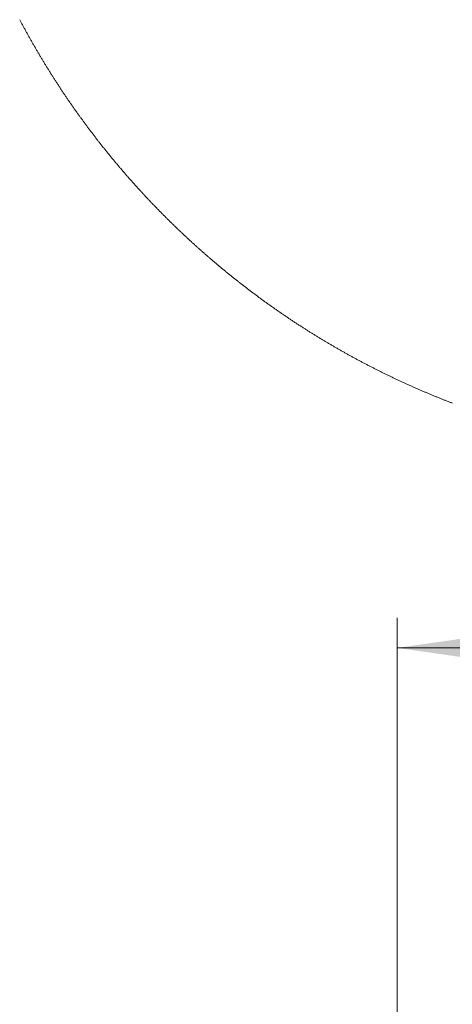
# Model space of a CAD drawing. Header units: millimetres. Extents: x 0 to 12115, y 0 to 8400.
# Tile 105 of 121: x 6614 to 7047, y 5471 to 6457. Entities that reach past the tile are written whole.
import ezdxf

# ---------------------------------------------------------------- set-up
doc = ezdxf.new("R2010")
doc.units = ezdxf.units.MM
doc.header["$LTSCALE"] = 20
doc.styles.add('SLDTEXTSTYLE0', font='TXT', dxfattribs={"width": 0.605})
doc.dimstyles.new('SLDDIMSTYLE0', dxfattribs={"dimtxt": 70, "dimasz": 70, "dimexe": 0, "dimexo": 0.0625, "dimgap": 17.5, "dimtad": 1, "dimdec": 1, "dimrnd": 1e-09, "dimzin": 12, "dimdsep": 46, "dimtxsty": 'SLDTEXTSTYLE0', "dimsah": 1, "dimcen": 0.09, "dimadec": 0, "dimazin": 3, "dimtfac": 1, "dimtofl": 0, "dimtmove": 0, "dimatfit": 3, "dimfxl": 1, "dimfrac": 2, "dimtolj": 1, "dimtzin": 12, "dimarcsym": 0})

# ---------------------------------------------------------------- blocks, each defined once
blk = doc.blocks.new('_D_29')
at = {"color": 7, "linetype": 'Continuous', "lineweight": 0}
for p, q in [((6992.24, 4998.77), (6992.24, 5857.82)), ((8778.06, 5165.35), (8778.06, 5857.82)), ((6992.24, 5827.82), (8778.06, 5827.82))]:
    blk.add_line(p, q, dxfattribs=at)
at = {"color": 7, "linetype": 'Continuous', "lineweight": 18}
for points in [[(6992.24, 5827.82), (7062.24, 5817.82), (7062.24, 5837.82)], [(8778.06, 5827.82), (8708.06, 5837.82), (8708.06, 5817.82)]]:
    blk.add_solid(points, dxfattribs=at)
at = {"color": 7, "linetype": 'Continuous', "lineweight": 18, "insert": (7850.44, 5918.06), "char_height": 70, "attachment_point": 1, "style": 'SLDTEXTSTYLE0'}
blk.add_mtext('*)', dxfattribs=at)

msp = doc.modelspace()

# ---------------------------------------------------------------- linework, layer by layer
at = {"color": 7, "linetype": 'Continuous', "lineweight": 18, "flags": 128}
msp.add_lwpolyline([(6614.269334, 6456.959333), (6614.649135, 6456.241931), (6615.029651, 6455.524768), (6615.410882, 6454.808082), (6615.792828, 6454.091872), (6616.17549, 6453.375901), (6616.558748, 6452.660288), (6616.94284, 6451.945152), (6617.327529, 6451.230373), (6617.713052, 6450.515951), (6618.099171, 6449.801888), (6618.486005, 6449.088301), (6618.873554, 6448.374953), (6619.261819, 6447.662081), (6619.650799, 6446.949567), (6620.040494, 6446.237411), (6620.430904, 6445.525731), (6620.821911, 6444.81429), (6621.213632, 6444.103326), (6621.606189, 6443.392839), (6621.999341, 6442.68259), (6622.393208, 6441.972818), (6622.787791, 6441.263403), (6623.183089, 6440.554346), (6623.578983, 6439.845647), (6623.975712, 6439.137425), (6624.373036, 6438.42956), (6624.771076, 6437.722053), (6625.169831, 6437.015023), (6625.569301, 6436.30835), (6625.969487, 6435.602035), (6626.370269, 6434.896197), (6626.771885, 6434.190597), (6627.174097, 6433.485593), (6627.577024, 6432.780828), (6627.980667, 6432.076539), (6628.384906, 6431.372608), (6628.789979, 6430.669154), (6629.195648, 6429.966058), (6629.602033, 6429.263319), (6630.009132, 6428.560938), (6630.416947, 6427.859034), (6630.825477, 6427.157606), (6631.234604, 6426.456417), (6631.644445, 6425.755705), (6632.055002, 6425.05547), (6632.466274, 6424.355592), (6632.878142, 6423.656072), (6633.290726, 6422.957029), (6633.704143, 6422.258343), (6634.118038, 6421.560015), (6634.532767, 6420.862164), (6634.948092, 6420.164789), (6635.364133, 6419.467773), (6635.780888, 6418.771114), (6636.198359, 6418.074931), (6636.616426, 6417.379107), (6637.035328, 6416.68364), (6637.454706, 6415.98865), (6637.874919, 6415.294136), (6638.295728, 6414.599981), (6638.717371, 6413.906302), (6639.139491, 6413.212981), (6639.562446, 6412.520017), (6639.985996, 6411.82753), (6640.410262, 6411.13552), (6640.835243, 6410.443868), (6641.260939, 6409.752573), (6641.687232, 6409.061755), (6642.11424, 6408.371414), (6642.541843, 6407.681431), (6642.970281, 6406.991805), (6643.399316, 6406.302776), (6643.828946, 6405.613984), (6644.259411, 6404.925789), (6644.690472, 6404.237952), (6645.122128, 6403.550472), (6645.55462, 6402.863468), (6645.987707, 6402.176942), (6646.42151, 6401.490773), (6646.855908, 6400.804962), (6647.291022, 6400.119747), (6647.726851, 6399.43489), (6648.163396, 6398.75039), (6648.600536, 6398.066367), (6649.038392, 6397.382821), (6649.476844, 6396.699752), (6649.916011, 6396.017041), (6650.355893, 6395.334687), (6650.796371, 6394.652929), (6651.237565, 6393.971528), (6651.679474, 6393.290486), (6652.121979, 6392.60992), (6652.565199, 6391.929831), (6653.009015, 6391.250219), (6653.453546, 6390.570964), (6653.898793, 6389.892186), (6654.344636, 6389.213886), (6654.791194, 6388.535942), (6655.238467, 6387.858476), (6655.686336, 6387.181486), (6656.134921, 6386.504854), (6656.584102, 6385.828699), (6657.033997, 6385.153021), (6657.484489, 6384.47782), (6657.935696, 6383.802976), (6658.387619, 6383.128609), (6658.840137, 6382.454719), (6659.293371, 6381.781186), (6659.747201, 6381.108131), (6660.201746, 6380.435552), (6660.657006, 6379.76345), (6661.112862, 6379.091825), (6661.569315, 6378.420557), (6662.026482, 6377.749767), (6662.484365, 6377.079453), (6662.942844, 6376.409497), (6663.402038, 6375.740136), (6663.861829, 6375.071134), (6664.322334, 6374.402608), (6664.783436, 6373.734559), (6665.245252, 6373.066987), (6665.707785, 6372.399773), (6666.170793, 6371.733035), (6666.634637, 6371.066894), (6667.099076, 6370.400991), (6667.564112, 6369.735684), (6668.029862, 6369.070853), (6668.496209, 6368.406381), (6668.963271, 6367.742504), (6669.431048, 6367.078985), (6669.899422, 6366.415943), (6670.368391, 6365.753378), (6670.838076, 6365.09129), (6671.308356, 6364.429678), (6671.779352, 6363.768424), (6672.250944, 6363.107766), (6672.723251, 6362.447466), (6673.196154, 6361.787762), (6673.669654, 6361.128415), (6674.143868, 6360.469546), (6674.618798, 6359.811153), (6675.094324, 6359.153237), (6675.570446, 6358.495797), (6676.047283, 6357.838835), (6676.524716, 6357.182349), (6677.002865, 6356.526341), (6677.481609, 6355.870809), (6677.96095, 6355.215635), (6678.441006, 6354.561056), (6678.921657, 6353.906955), (6679.403025, 6353.253211), (6679.884988, 6352.600064), (6680.367666, 6351.947274), (6680.850941, 6351.295079), (6681.334811, 6350.643362), (6681.819397, 6349.992003), (6682.304579, 6349.341239), (6682.790357, 6348.690833), (6683.27685, 6348.041024), (6683.763939, 6347.391691), (6684.251743, 6346.742715), (6684.740024, 6346.094336), (6685.22914, 6345.446433), (6685.718733, 6344.798888), (6686.209041, 6344.15194), (6686.700064, 6343.505468), (6687.191563, 6342.859473), (6687.683779, 6342.213954), (6688.176709, 6341.568913), (6688.670116, 6340.924467), (6689.164239, 6340.28038), (6689.659077, 6339.636769), (6690.154391, 6338.993754), (6690.650421, 6338.351096), (6691.147047, 6337.709035), (6691.644388, 6337.067451), (6692.142325, 6336.426224), (6692.640859, 6335.785593), (6693.140107, 6335.145559), (6693.639832, 6334.505882), (6694.140273, 6333.866681), (6694.641429, 6333.228077), (6695.143062, 6332.589831), (6695.645409, 6331.95218), (6696.148353, 6331.315007), (6696.652013, 6330.67831), (6697.156149, 6330.04209), (6697.661, 6329.406466), (6698.166448, 6328.771319), (6698.67261, 6328.136529), (6699.17925, 6327.502336), (6699.686604, 6326.868738), (6700.194674, 6326.235499), (6700.703221, 6325.602855), (6701.212364, 6324.970569), (6701.722222, 6324.338879), (6702.232676, 6323.707785), (6702.743846, 6323.077049), (6703.255492, 6322.446908), (6703.767854, 6321.817245), (6704.280811, 6321.188058), (6704.794365, 6320.559348), (6705.308514, 6319.931235), (6705.823379, 6319.303598), (6706.338721, 6318.676438), (6706.854778, 6318.049754), (6707.371431, 6317.423667), (6707.88868, 6316.798057), (6708.406645, 6316.172923), (6708.925086, 6315.548386), (6709.444242, 6314.924325), (6709.963995, 6314.300741), (6710.484343, 6313.677634), (6711.005288, 6313.055124), (6711.526829, 6312.43309), (6712.049085, 6311.811532), (6712.571817, 6311.190571), (6713.095265, 6310.570087), (6713.619309, 6309.950079), (6714.143949, 6309.330668), (6714.669186, 6308.711733), (6715.195018, 6308.093275), (6715.721446, 6307.475414), (6716.248589, 6306.858029), (6716.77621, 6306.241121), (6717.304545, 6305.624809), (6717.833358, 6305.008973), (6718.362885, 6304.393734), (6718.893009, 6303.778853), (6719.423729, 6303.164686), (6719.955045, 6302.550878), (6720.486956, 6301.937665), (6721.019464, 6301.325049), (6721.552688, 6300.712909), (6722.086388, 6300.101246), (6722.620684, 6299.490179), (6723.155695, 6298.879589), (6723.691183, 6298.269476), (6724.227267, 6297.659959), (6724.764067, 6297.051038), (6725.301462, 6296.442594), (6725.839334, 6295.834626), (6726.377922, 6295.227255), (6726.916986, 6294.620361), (6727.456766, 6294.013943), (6727.997142, 6293.408121), (6728.537994, 6292.802896), (6729.079562, 6292.198147), (6729.621726, 6291.593994), (6730.164367, 6290.990319), (6730.707723, 6290.38712), (6731.251555, 6289.784517), (6731.796103, 6289.18251), (6732.341247, 6288.58098), (6732.886868, 6287.979926), (6733.433205, 6287.379469), (6733.980018, 6286.779608), (6734.527546, 6286.180224), (6735.075551, 6285.581316), (6735.624152, 6284.983005), (6736.173468, 6284.385289), (6736.723262, 6283.788051), (6737.273651, 6283.191408), (6737.824636, 6282.595243), (6738.376218, 6281.999673), (6738.928395, 6281.4047), (6739.481169, 6280.810203), (6740.034419, 6280.216183), (6740.588385, 6279.622759), (6741.142946, 6279.029931), (6741.697985, 6278.43758), (6742.253619, 6277.845825), (6742.809969, 6277.254667), (6743.366795, 6276.663985), (6743.924218, 6276.073899), (6744.482237, 6275.484289), (6745.040732, 6274.895276), (6745.599943, 6274.30674), (6746.15975, 6273.718919), (6746.720034, 6273.131456), (6747.280913, 6272.544708), (6747.842389, 6271.958436), (6748.404461, 6271.372761), (6748.967129, 6270.787563), (6749.530273, 6270.20296), (6750.094133, 6269.618954), (6750.65847, 6269.035424), (6751.223403, 6268.452491), (6751.788932, 6267.870154), (6752.355057, 6267.288293), (6752.921658, 6266.707029), (6753.488856, 6266.12636), (6754.05665, 6265.546169), (6754.62504, 6264.966573), (6755.194026, 6264.387573), (6755.763489, 6263.80917), (6756.333667, 6263.231243), (6756.904322, 6262.653913), (6757.475453, 6262.077178), (6758.0473, 6261.500921), (6758.619624, 6260.925259), (6759.192544, 6260.350193), (6759.76606, 6259.775724), (6760.340172, 6259.201731), (6760.91476, 6258.628334), (6761.489945, 6258.055534), (6762.065726, 6257.483329), (6762.641984, 6256.911601), (6763.218957, 6256.34047), (6763.796407, 6255.769934), (6764.374333, 6255.199994), (6764.952975, 6254.630532), (6765.532094, 6254.061665), (6766.111689, 6253.493394), (6766.692, 6252.92572), (6767.272788, 6252.358641), (6767.854172, 6251.792039), (6768.436032, 6251.226153), (6769.018608, 6250.660743), (6769.601541, 6250.09581), (6770.18519, 6249.531593), (6770.769316, 6248.967971), (6771.354037, 6248.404826), (6771.939355, 6247.842278), (6772.525149, 6247.280325), (6773.11154, 6246.718969), (6773.698407, 6246.158208), (6774.28587, 6245.597924), (6774.87393, 6245.038356), (6775.462466, 6244.479265), (6776.051598, 6243.920769), (6776.641327, 6243.36287), (6777.231532, 6242.805566), (6777.822333, 6242.248859), (6778.413611, 6241.692747), (6779.005485, 6241.137113), (6779.597956, 6240.582194), (6780.190903, 6240.027751), (6780.784326, 6239.473905), (6781.378466, 6238.920774), (6781.973081, 6238.368119), (6782.568174, 6237.816061), (6783.163863, 6237.264599), (6783.760148, 6236.713733), (6784.35691, 6236.163344), (6784.954148, 6235.61367), (6785.552102, 6235.064592), (6786.150413, 6234.515991), (6786.74944, 6233.968105), (6787.348824, 6233.420815), (6787.948924, 6232.874002), (6788.5495, 6232.327785), (6789.150554, 6231.782283), (6789.752203, 6231.237258), (6790.354329, 6230.692949), (6790.957051, 6230.149116), (6791.56025, 6229.605879), (6792.164045, 6229.063358), (6792.768436, 6228.521313), (6793.373185, 6227.979864), (6793.978649, 6227.439012), (6794.584471, 6226.898875), (6795.191007, 6226.359214), (6795.797902, 6225.82015), (6796.405393, 6225.281801), (6797.013479, 6224.743928), (6797.622043, 6224.206771), (6798.231083, 6223.670091), (6798.840719, 6223.134126), (6799.450951, 6222.598638), (6800.061541, 6222.063865), (6800.672847, 6221.529569), (6801.28451, 6220.995988), (6801.896768, 6220.463003), (6802.509623, 6219.930496), (6803.122836, 6219.398703), (6803.736645, 6218.867506), (6804.351049, 6218.336906), (6804.965931, 6217.806901), (6805.581289, 6217.277612), (6806.197244, 6216.7488), (6806.813675, 6216.220583), (6807.430702, 6215.693082), (6808.048087, 6215.166058), (6808.666068, 6214.639749), (6809.284645, 6214.114036), (6809.903699, 6213.588919), (6810.523229, 6213.064398), (6811.143356, 6212.540473), (6811.763841, 6212.017144), (6812.38504, 6211.494412), (6813.006597, 6210.972394), (6813.628751, 6210.450973), (6814.251381, 6209.930147), (6814.874488, 6209.409918), (6815.498191, 6208.890285), (6816.122371, 6208.371248), (6816.747027, 6207.852806), (6817.37228, 6207.33508), (6817.99801, 6206.817951), (6818.624216, 6206.301417), (6819.250899, 6205.785479), (6819.878178, 6205.270137), (6820.505935, 6204.755511), (6821.134168, 6204.241361), (6821.762877, 6203.727927), (6822.392183, 6203.215088), (6823.021966, 6202.702965), (6823.652225, 6202.191319), (6824.282962, 6201.680388), (6824.914294, 6201.170053), (6825.546103, 6200.660314), (6826.178389, 6200.15129), (6826.811152, 6199.642743), (6827.444392, 6199.134912), (6828.078228, 6198.627676), (6828.712541, 6198.121037), (6829.34733, 6197.615113), (6829.982596, 6197.109784), (6830.618339, 6196.605052), (6831.254679, 6196.100916), (6831.891375, 6195.597495), (6832.528668, 6195.094671), (6833.166438, 6194.592442), (6833.804685, 6194.090809), (6834.443527, 6193.589892), (6835.082727, 6193.08957), (6835.722524, 6192.589845), (6836.362677, 6192.090835), (6837.003427, 6191.592421), (6837.644654, 6191.094603), (6838.286358, 6190.597381), (6838.928538, 6190.100874), (6839.571195, 6189.604964), (6840.214449, 6189.109649), (6840.85806, 6188.61505), (6841.502267, 6188.121046), (6842.146831, 6187.627639), (6842.791992, 6187.134947), (6843.43763, 6186.642851), (6844.083744, 6186.15147), (6844.730216, 6185.660567), (6845.377284, 6185.170378), (6846.024829, 6184.680905), (6846.67285, 6184.191908), (6847.321349, 6183.703746), (6847.970324, 6183.216061), (6848.619896, 6182.729091), (6849.269825, 6182.242717), (6849.920231, 6181.757058), (6850.571113, 6181.271996), (6851.222473, 6180.787529), (6851.874309, 6180.303778), (6852.526742, 6179.820623), (6853.179532, 6179.338123), (6853.832799, 6178.856279), (6854.486543, 6178.375031), (6855.140763, 6177.894499), (6855.795461, 6177.414562), (6856.450635, 6176.935281), (6857.106286, 6176.456656), (6857.762414, 6175.978686), (6858.419019, 6175.501372), (6859.0761, 6175.024654), (6859.733659, 6174.548592), (6860.391694, 6174.073245), (6861.050087, 6173.598494), (6861.709076, 6173.124398), (6862.368422, 6172.650959), (6863.028365, 6172.178175), (6863.688665, 6171.705987), (6864.349442, 6171.234514), (6865.010696, 6170.763697), (6865.672427, 6170.293476), (6866.334635, 6169.82397), (6866.997319, 6169.35506), (6867.66048, 6168.886806), (6868.323999, 6168.419267), (6868.987995, 6167.952325), (6869.652587, 6167.486038), (6870.317536, 6167.020466), (6870.982962, 6166.55549), (6871.648746, 6166.09117), (6872.315126, 6165.627565), (6872.981864, 6165.164556), (6873.649197, 6164.702203), (6874.316889, 6164.240565), (6874.985057, 6163.779523), (6875.653582, 6163.319196), (6876.322704, 6162.859465), (6876.992184, 6162.40045), (6877.66214, 6161.94209), (6878.332573, 6161.484327), (6879.003483, 6161.027278), (6879.67475, 6160.570885), (6880.346495, 6160.115148), (6881.018716, 6159.660126), (6881.691414, 6159.205701), (6882.364589, 6158.75193), (6883.038121, 6158.298876), (6883.71213, 6157.846476), (6884.386497, 6157.394673), (6885.06146, 6156.943585), (6885.736781, 6156.493212), (6886.412578, 6156.043436), (6887.088853, 6155.594315), (6887.765485, 6155.145909), (6888.442593, 6154.698159), (6889.120179, 6154.251065), (6889.798122, 6153.804626), (6890.476542, 6153.358902), (6891.155439, 6152.913834), (6891.834694, 6152.469422), (6892.514425, 6152.025666), (6893.194633, 6151.582565), (6893.875318, 6151.140179), (6894.556361, 6150.698449), (6895.237881, 6150.257375), (6895.919758, 6149.817015), (6896.602112, 6149.377252), (6897.284943, 6148.938205), (6897.968131, 6148.499872), (6898.651796, 6148.062135), (6899.335819, 6147.625114), (6900.020438, 6147.188808), (6900.705295, 6146.753098), (6901.390749, 6146.318104), (6902.07656, 6145.883765), (6902.762729, 6145.450141), (6903.449374, 6145.017173), (6904.136496, 6144.58486), (6904.823976, 6144.153263), (6905.511933, 6143.722321), (6906.200248, 6143.292035), (6906.889039, 6142.862465), (6907.578307, 6142.43355), (6908.267933, 6142.00535), (6908.957916, 6141.577806), (6909.648376, 6141.150917), (6910.339313, 6140.724744), (6911.030608, 6140.299227), (6911.72238, 6139.874424), (6912.414509, 6139.450278), (6913.107115, 6139.026787), (6913.800078, 6138.60407), (6914.493519, 6138.18195), (6915.187317, 6137.760546), (6915.881472, 6137.339796), (6916.576105, 6136.919762), (6917.271214, 6136.500444), (6917.966681, 6136.081781), (6918.662506, 6135.663773), (6919.358807, 6135.246481), (6920.055586, 6134.829845), (6920.752722, 6134.413924), (6921.450215, 6133.998718), (6922.148186, 6133.584167), (6922.846514, 6133.170273), (6923.545199, 6132.757093), (6924.244362, 6132.344629), (6924.944001, 6131.932821), (6925.643879, 6131.521727), (6926.344353, 6131.11129), (6927.045065, 6130.701567), (6927.746254, 6130.29256), (6928.447801, 6129.884209), (6929.149824, 6129.476573), (6929.852205, 6129.069592), (6930.555063, 6128.663327), (6931.25816, 6128.257777), (6931.961733, 6127.852883), (6932.665783, 6127.448704), (6933.37019, 6127.04518), (6934.074956, 6126.642372), (6934.780138, 6126.240279), (6935.485679, 6125.838901), (6936.191636, 6125.438179), (6936.898011, 6125.038173), (6937.604802, 6124.638821), (6938.311952, 6124.240186), (6939.019459, 6123.842265), (6939.727383, 6123.44506), (6940.435725, 6123.04851), (6941.144424, 6122.652675), (6941.853541, 6122.257556), (6942.563074, 6121.863093), (6943.272966, 6121.469344), (6943.983215, 6121.076311), (6944.693881, 6120.683994), (6945.404905, 6120.292331), (6946.116346, 6119.901444), (6946.828144, 6119.511213), (6947.54036, 6119.121637), (6948.252934, 6118.732836), (6948.965925, 6118.34469), (6949.679273, 6117.95726), (6950.392979, 6117.570545), (6951.107102, 6117.184545), (6951.821583, 6116.799201), (6952.536481, 6116.414572), (6953.251737, 6116.030719), (6953.96735, 6115.64752), (6954.683321, 6115.264978), (6955.39971, 6114.88321), (6956.116455, 6114.502098), (6956.833619, 6114.121761), (6957.551139, 6113.742079), (6958.269018, 6113.363113), (6958.987254, 6112.984862), (6959.705907, 6112.607326), (6960.424858, 6112.230505), (6961.144226, 6111.85434), (6961.863953, 6111.47895), (6962.584096, 6111.104216), (6963.304597, 6110.730197), (6964.025396, 6110.356952), (6964.746612, 6109.984364), (6965.468186, 6109.61249), (6966.190177, 6109.241332), (6966.912466, 6108.870889), (6967.635113, 6108.501162), (6968.358177, 6108.13209), (6969.081598, 6107.763793), (6969.805377, 6107.396211), (6970.529455, 6107.029344), (6971.253949, 6106.663133), (6971.978801, 6106.297697), (6972.704011, 6105.932977), (6973.429578, 6105.568911), (6974.155503, 6105.205621), (6974.881786, 6104.843046), (6975.608426, 6104.481127), (6976.335424, 6104.119982), (6977.062779, 6103.759553), (6977.790492, 6103.399839), (6978.518563, 6103.04078), (6979.246992, 6102.682497), (6979.975778, 6102.324929), (6980.704862, 6101.968076), (6981.434363, 6101.611938), (6982.164162, 6101.256515), (6982.894379, 6100.901808), (6983.624893, 6100.547816), (6984.355765, 6100.194599), (6985.086935, 6099.842037), (6985.818523, 6099.490191), (6986.550408, 6099.13912), (6987.282711, 6098.788764), (6988.015312, 6098.439063), (6988.74827, 6098.090138), (6989.481526, 6097.741927), (6990.21514, 6097.394432), (6990.949171, 6097.047712), (6991.683441, 6096.701648), (6992.418128, 6096.356358), (6993.153113, 6096.011724), (6993.888455, 6095.667865), (6994.624096, 6095.324721), (6995.360154, 6094.982292), (6996.096509, 6094.640638), (6996.833163, 6094.29964), (6997.570175, 6093.959417), (6998.307544, 6093.619909), (6999.04527, 6093.281116), (6999.783295, 6092.943038), (7000.521618, 6092.605736), (7001.260298, 6092.269148), (7001.999336, 6091.933216), (7002.738672, 6091.598119), (7003.478366, 6091.263677), (7004.218357, 6090.930011), (7004.958707, 6090.596999), (7005.699354, 6090.264823), (7006.440359, 6089.933302), (7007.181722, 6089.602556), (7007.923323, 6089.272465), (7008.665341, 6088.943149), (7009.407597, 6088.614609), (7010.150212, 6088.286783), (7010.893184, 6087.959613), (7011.636454, 6087.633278), (7012.380021, 6087.307598), (7013.123947, 6086.982693), (7013.868171, 6086.658503), (7014.612692, 6086.335089), (7015.357571, 6086.012329), (7016.102749, 6085.690345), (7016.848224, 6085.369136), (7017.594057, 6085.048641), (7018.340188, 6084.728863), (7019.086617, 6084.409799), (7019.833344, 6084.09151), (7020.580428, 6083.773937), (7021.327811, 6083.457078), (7022.075492, 6083.140995), (7022.82353, 6082.825627), (7023.571866, 6082.511033), (7024.320441, 6082.197155), (7025.069433, 6081.883992), (7025.818663, 6081.571605), (7026.568192, 6081.259932), (7027.318078, 6080.948974), (7028.068202, 6080.638792), (7028.818684, 6080.329325), (7029.569465, 6080.020632), (7030.320543, 6079.712655), (7031.071919, 6079.405453), (7031.823593, 6079.098906), (7032.575565, 6078.793194), (7033.327895, 6078.488197), (7034.080463, 6078.183915), (7034.83333, 6077.880408), (7035.586553, 6077.577616), (7036.340016, 6077.27554), (7037.093776, 6076.974239), (7037.847894, 6076.673712), (7038.60225, 6076.373901), (7039.356905, 6076.074805), (7040.111857, 6075.776483), (7040.867108, 6075.478937), (7041.622656, 6075.182106), (7042.378503, 6074.88599), (7043.134647, 6074.590649), (7043.89109, 6074.296023), (7044.647771, 6074.002172), (7045.404809, 6073.709096), (7046.162086, 6073.416735), (7046.919661, 6073.12509), (7047.677534, 6072.834219)], dxfattribs=at)

# ---------------------------------------------------------------- dimensions: what is measured, and where the dimension line sits
at = {"color": 7, "linetype": 'Continuous', "lineweight": 18}
dim = msp.add_linear_dim(base=(8778.061545, 5827.822785), p1=(6992.242775, 4994.772028), p2=(8778.061545, 5161.346927), angle=0, text='*)', dimstyle='SLDDIMSTYLE0', dxfattribs=at)
dim.commit()
dim.dimension.update_dxf_attribs({"geometry": '_D_29', "text_midpoint": (7885.15216, 5827.822785), "dimtype": 160})

doc.saveas('drawing.dxf')
